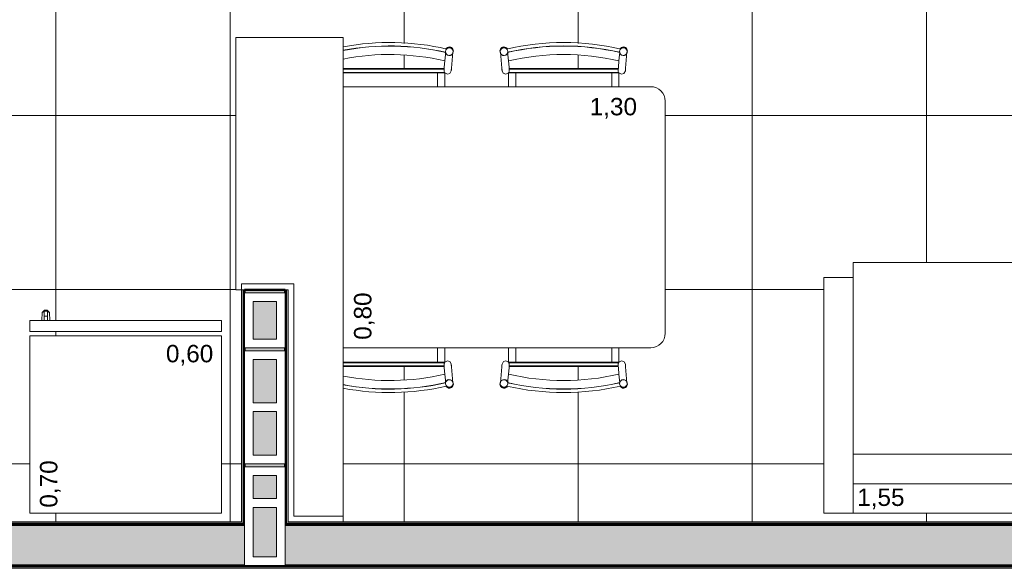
# Model space of a CAD drawing. Header units: metres. Extents: x -14 to 13.9, y -18.2 to 7.6.
# Tile 180 of 195: x -4 to -0.6, y -18.2 to -16.3. Entities that reach past the tile are written whole.
import ezdxf

# ---------------------------------------------------------------- set-up
doc = ezdxf.new("R2010")
doc.units = ezdxf.units.M
for name, color, linetype, lineweight in [('A-FLOR-PATT', 7, 'Continuous', 5), ('A-WALL', 7, 'Continuous', 5), ('A-WALL-PATT', 7, 'Continuous', 50), ('G-ANNO-TEXT', 7, 'Continuous', 9), ('G-IMPT', 7, 'Continuous', 5), ('I-FURN', 7, 'Continuous', 5), ('I-WALL', 7, 'Continuous', 5), ('Q-CASE', 7, 'Continuous', 5), ('Q-SPCQ', 7, 'Continuous', 5)]:
    doc.layers.add(name, color=color, linetype=linetype, lineweight=lineweight)
doc.styles.add('Arial', font='arial.ttf', dxfattribs={"height": 0.06})

# ---------------------------------------------------------------- blocks, each defined once
blk = doc.blocks.new('TAMPO DO ABRIGO GLP EM GRANITO CINZA ANDORINHA - TAMPO DO ABRIGO GLP EM GRANITO CINZA ANDORINHA-1861549-TERREO HUMANIZADO')
at = {"layer": 'Q-CASE', "color": 253, "true_color": 0xaaaaaa}
for p, q in [((-2.8637, -16.405), (-3.2337, -16.405)), ((-3.2337, -16.405), (-3.2337, -17.275)), ((-2.8637, -18.055), (-2.8637, -16.405)), ((-3.0337, -17.255), (-3.2137, -17.255)), ((-3.2137, -17.255), (-3.2137, -17.275)), ((-3.0337, -18.055), (-3.0337, -17.255)), ((-3.2337, -17.275), (-3.2137, -17.275)), ((-2.8637, -18.055), (-3.0337, -18.055)), ((-2.8637, -18.075), (-2.8637, -18.055))]:
    blk.add_line(p, q, dxfattribs=at)
blk = doc.blocks.new('_Produtos_Arq_Bib_Refridgerator_398 - 11ZREF08_dwg-2258430-TERREO HUMANIZADO')
at = {"layer": 'G-IMPT', "color": 253, "lineweight": 9, "true_color": 0xaaaaaa}
for p, q in [((0, 0.6604), (0.6116, 0.6604)), ((0, 0.6604), (0, 0)), ((0.6116, 0.6604), (0.6116, 0)), ((0.6262, 0), (0.6262, 0.6603)), ((0.6645, 0.6603), (0.6262, 0.6603)), ((0.6645, 0.6603), (0.6645, 0)), ((0.6645, 0.619), (0.6912, 0.6176)), ((0.6645, 0.619), (0.6912, 0.6176)), ((0.6645, 0.6109), (0.6963, 0.6104)), ((0.6993, 0.6095), (0.6912, 0.6176)), ((0.6963, 0.6104), (0.6912, 0.6176)), ((0.6932, 0.6156), (0.6993, 0.6095)), ((0.6963, 0.6), (0.6645, 0.5995)), ((0.6912, 0.5927), (0.6645, 0.5913)), ((0.6912, 0.5927), (0.6645, 0.5913)), ((0.6787, 0.6104), (0.6785, 0.6095)), ((0.6785, 0.6009), (0.6787, 0.6)), ((0.6787, 0.6104), (0.6787, 0.6)), ((0.6993, 0.6009), (0.6912, 0.5927)), ((0.6963, 0.6), (0.6912, 0.5927)), ((0.6993, 0.6009), (0.6932, 0.5948)), ((0.6963, 0.6), (0.6963, 0.6104)), ((0.6993, 0.6095), (0.6963, 0.6104)), ((0.6993, 0.6009), (0.6963, 0.6)), ((0.6993, 0.6009), (0.6993, 0.6095)), ((0.6116, 0), (0, 0)), ((0.6262, 0), (0.6645, 0))]:
    blk.add_line(p, q, dxfattribs=at)
blk = doc.blocks.new('_Produtos_Arq_Bib_Refridgerator_398 - _Produtos_Arq_Bib_Refridgerator_398-2258438-TERREO HUMANIZADO')
blk.add_blockref('_Produtos_Arq_Bib_Refridgerator_398 - 11ZREF08_dwg-2258430-TERREO HUMANIZADO', (0, 0))
blk = doc.blocks.new('Mesa Cozinha - 02 lugares-2261299-TERREO HUMANIZADO')
at = {"layer": 'I-FURN', "color": 253, "true_color": 0xaaaaaa}
for p, q in [((-0.0803, 0.5105), (-0.0825, 0.486)), ((-0.0781, 0.5419), (-0.0781, 0.5414)), ((-0.0776, 0.5413), (-0.0777, 0.5408)), ((-0.0576, 0.4838), (-0.0527, 0.5392)), ((-0.0522, 0.5391), (-0.0522, 0.5396)), ((0.1104, 0.5396), (0.1104, 0.5391)), ((0.1109, 0.5392), (0.1158, 0.4838)), ((0.1359, 0.5408), (0.1359, 0.5413)), ((0.1364, 0.5414), (0.1363, 0.5419)), ((0.1407, 0.486), (0.1385, 0.5105)), ((0.5197, 0.5105), (0.5175, 0.486)), ((0.5219, 0.5419), (0.5219, 0.5414)), ((0.5224, 0.5413), (0.5223, 0.5408)), ((0.5424, 0.4838), (0.5473, 0.5392)), ((0.5478, 0.5391), (0.5478, 0.5396)), ((-0.4309, 0.4825), (-0.0826, 0.4825)), ((-0.0827, 0.4807), (-0.4309, 0.4807)), ((-0.0833, 0.4768), (-0.0829, 0.4813)), ((-0.0828, 0.4826), (-0.0825, 0.486)), ((0.1407, 0.486), (0.141, 0.4825)), ((0.1408, 0.4825), (0.5174, 0.4825)), ((0.5173, 0.4807), (0.1409, 0.4807)), ((0.5167, 0.4768), (0.5171, 0.4813)), ((0.5172, 0.4826), (0.5175, 0.486)), ((-0.4309, 0.4693), (-0.0815, 0.4693)), ((-0.4309, 0.4675), (-0.0803, 0.4675)), ((-0.1055, 0.42), (-0.1055, 0.4675)), ((-0.0809, 0.42), (-0.0809, 0.4675)), ((-0.0719, 0.4631), (-0.0804, 0.4675)), ((0.1386, 0.4675), (0.1301, 0.4631)), ((0.1385, 0.4675), (0.5197, 0.4675)), ((0.1391, 0.4675), (0.1391, 0.42)), ((0.1397, 0.4693), (0.5185, 0.4693)), ((0.1637, 0.42), (0.1637, 0.4675)), ((0.4945, 0.42), (0.4945, 0.4675)), ((0.5191, 0.42), (0.5191, 0.4675)), ((0.5281, 0.4631), (0.5196, 0.4675)), ((0.6291, 0.42), (-0.4309, 0.42)), ((0.6791, -0.43), (0.6791, 0.37)), ((-0.4309, -0.48), (0.6291, -0.48)), ((-0.1055, -0.5295), (-0.1055, -0.48)), ((-0.0809, -0.5295), (-0.0809, -0.48)), ((0.1391, -0.48), (0.1391, -0.5295)), ((0.1637, -0.5295), (0.1637, -0.48)), ((0.4945, -0.5295), (0.4945, -0.48)), ((0.5191, -0.5295), (0.5191, -0.48)), ((-0.0803, -0.5295), (-0.4309, -0.5295)), ((-0.0815, -0.5313), (-0.4309, -0.5313)), ((-0.4309, -0.5427), (-0.0827, -0.5427)), ((-0.0804, -0.5295), (-0.0719, -0.5251)), ((0.1301, -0.5251), (0.1386, -0.5295)), ((0.5197, -0.5295), (0.1385, -0.5295)), ((0.5185, -0.5313), (0.1397, -0.5313)), ((0.1409, -0.5427), (0.5173, -0.5427)), ((0.1415, -0.5388), (0.1411, -0.5433)), ((0.5196, -0.5295), (0.5281, -0.5251)), ((-0.0826, -0.5445), (-0.4309, -0.5445)), ((-0.0825, -0.548), (-0.0828, -0.5445)), ((-0.0825, -0.548), (-0.0803, -0.5725)), ((-0.0527, -0.6012), (-0.0576, -0.5458)), ((0.1158, -0.5458), (0.1109, -0.6012)), ((0.1385, -0.5725), (0.1407, -0.548)), ((0.141, -0.5446), (0.1407, -0.548)), ((0.5174, -0.5445), (0.1408, -0.5445)), ((0.5175, -0.548), (0.5172, -0.5445)), ((0.5175, -0.548), (0.5197, -0.5725)), ((0.5473, -0.6012), (0.5424, -0.5458)), ((-0.0781, -0.6034), (-0.0781, -0.6039)), ((-0.0777, -0.6028), (-0.0776, -0.6033)), ((-0.0524, -0.6055), (-0.0524, -0.6048)), ((-0.0522, -0.6016), (-0.0522, -0.6011)), ((0.1104, -0.6011), (0.1104, -0.6016)), ((0.1359, -0.6033), (0.1359, -0.6028)), ((0.1363, -0.6039), (0.1364, -0.6034)), ((0.5219, -0.6034), (0.5219, -0.6039)), ((0.5223, -0.6028), (0.5224, -0.6033)), ((0.5476, -0.6055), (0.5476, -0.6048)), ((0.5478, -0.6016), (0.5478, -0.6011))]:
    blk.add_line(p, q, dxfattribs=at)
at = {"layer": 'I-FURN', "color": 253, "true_color": 0xaaaaaa, "flags": 128}
for points in [[(-0.0638, 0.5557), (-0.0669, 0.5556), (-0.0698, 0.5548), (-0.0724, 0.5533), (-0.0746, 0.5511), (-0.0755, 0.5498)], [(-0.0524, 0.5428), (-0.0524, 0.5435), (-0.0529, 0.5465), (-0.0541, 0.5494), (-0.0559, 0.5518), (-0.0582, 0.5538), (-0.0609, 0.5551), (-0.0638, 0.5557)], [(0.1221, 0.5557), (0.1191, 0.5551), (0.1164, 0.5538), (0.1141, 0.5518), (0.1123, 0.5494), (0.1111, 0.5465), (0.1107, 0.5435)], [(0.1337, 0.5498), (0.1328, 0.5511), (0.1306, 0.5533), (0.128, 0.5548), (0.1251, 0.5556), (0.1221, 0.5557)], [(0.5362, 0.5557), (0.5331, 0.5556), (0.5302, 0.5548), (0.5276, 0.5533), (0.5254, 0.5511), (0.5245, 0.5498)], [(0.5476, 0.5428), (0.5476, 0.5435), (0.5471, 0.5465), (0.5459, 0.5494), (0.5441, 0.5518), (0.5418, 0.5538), (0.5391, 0.5551), (0.5362, 0.5557)], [(-0.0779, 0.5376), (-0.0786, 0.5293), (-0.0795, 0.5191), (-0.0804, 0.5089)], [(0.1361, 0.5376), (0.1368, 0.5293), (0.1377, 0.5191), (0.1386, 0.5089)], [(0.5221, 0.5376), (0.5214, 0.5293), (0.5205, 0.5191), (0.5196, 0.5089)], [(-0.0825, 0.486), (-0.0832, 0.4777), (-0.0833, 0.4768)], [(-0.0576, 0.4838), (-0.0582, 0.4763), (-0.0584, 0.4744)], [(-0.0584, 0.4744), (-0.058, 0.4786), (-0.0576, 0.4838)], [(0.1158, 0.4838), (0.1165, 0.4755), (0.1166, 0.4744)], [(0.1166, 0.4744), (0.1162, 0.4786), (0.1158, 0.4838)], [(0.1415, 0.4768), (0.141, 0.4826), (0.1407, 0.486)], [(0.1412, 0.4799), (0.1413, 0.4784), (0.1415, 0.4768)], [(0.5175, 0.486), (0.5168, 0.4777), (0.5167, 0.4768)], [(0.5424, 0.4838), (0.5418, 0.4763), (0.5416, 0.4744)], [(0.5416, 0.4744), (0.542, 0.4786), (0.5424, 0.4838)], [(-0.0584, 0.4744), (-0.0631, 0.4657), (-0.0719, 0.4631)], [(0.1301, 0.4631), (0.1207, 0.4662), (0.1166, 0.4744)], [(0.5416, 0.4744), (0.5369, 0.4657), (0.5281, 0.4631)], [(-0.083, -0.5419), (-0.0831, -0.5404), (-0.0833, -0.5388)], [(-0.0833, -0.5388), (-0.0828, -0.5446), (-0.0825, -0.548)], [(-0.0719, -0.5251), (-0.0625, -0.5282), (-0.0584, -0.5364)], [(-0.0576, -0.5458), (-0.0583, -0.5375), (-0.0584, -0.5364)], [(-0.0584, -0.5364), (-0.058, -0.5406), (-0.0576, -0.5458)], [(0.1158, -0.5458), (0.1164, -0.5383), (0.1166, -0.5364)], [(0.1166, -0.5364), (0.1162, -0.5406), (0.1158, -0.5458)], [(0.1166, -0.5364), (0.1213, -0.5277), (0.1301, -0.5251)], [(0.1407, -0.548), (0.1414, -0.5397), (0.1415, -0.5388)], [(0.517, -0.5419), (0.5169, -0.5404), (0.5167, -0.5388)], [(0.5167, -0.5388), (0.5172, -0.5446), (0.5175, -0.548)], [(0.5281, -0.5251), (0.5375, -0.5282), (0.5416, -0.5364)], [(0.5424, -0.5458), (0.5417, -0.5375), (0.5416, -0.5364)], [(0.5416, -0.5364), (0.542, -0.5406), (0.5424, -0.5458)], [(-0.0804, -0.5709), (-0.0795, -0.5811), (-0.0786, -0.5913), (-0.0779, -0.5996)], [(0.1386, -0.5709), (0.1377, -0.5811), (0.1368, -0.5913), (0.1361, -0.5996)], [(0.5196, -0.5709), (0.5205, -0.5811), (0.5214, -0.5913), (0.5221, -0.5996)], [(-0.0638, -0.6177), (-0.0609, -0.6171), (-0.0582, -0.6158), (-0.0559, -0.6138), (-0.0541, -0.6114), (-0.0529, -0.6085), (-0.0525, -0.6056)], [(0.1107, -0.6056), (0.1111, -0.6085), (0.1123, -0.6114), (0.1141, -0.6138), (0.1164, -0.6158), (0.1191, -0.6171), (0.1221, -0.6177)], [(0.5362, -0.6177), (0.5391, -0.6171), (0.5418, -0.6158), (0.5441, -0.6138), (0.5459, -0.6114), (0.5471, -0.6085), (0.5475, -0.6056)], [(-0.0755, -0.6118), (-0.0746, -0.6131), (-0.0724, -0.6153), (-0.0698, -0.6168), (-0.0669, -0.6176), (-0.0638, -0.6177)], [(0.1221, -0.6177), (0.1251, -0.6176), (0.128, -0.6168), (0.1306, -0.6153), (0.1328, -0.6131), (0.1337, -0.6118)], [(0.5245, -0.6118), (0.5254, -0.6131), (0.5276, -0.6153), (0.5302, -0.6168), (0.5331, -0.6176), (0.5362, -0.6177)]]:
    blk.add_lwpolyline(points, dxfattribs=at)
at = {"layer": 'I-FURN', "color": 253, "true_color": 0xaaaaaa}
for centre, radius, start, end in [((-0.2709, -0.3008), 0.8731, 76.9905, 100.5762), ((-0.2709, -0.3008), 0.8613, 77.0398, 100.7226), ((-0.2709, -0.3008), 0.8607, 77.0198, 100.7302), ((-0.0647, 0.543), 0.014, 86.1114, 149.814), ((-0.0652, 0.5431), 0.014, 331.3147, 83.9261), ((0.1234, 0.5431), 0.014, 96.0739, 207.2303), ((0.1229, 0.543), 0.014, 30.2044, 93.8886), ((0.3291, -0.3008), 0.8731, 76.9905, 103.0095), ((0.3291, -0.3008), 0.8607, 77.0198, 102.9802), ((0.3291, -0.3008), 0.8613, 77.0398, 102.9568), ((0.5353, 0.543), 0.014, 86.1114, 149.814), ((0.5348, 0.5431), 0.014, 331.3147, 83.9261), ((-0.2709, -0.3008), 0.8317, 76.7574, 101.1062), ((0.3291, -0.3008), 0.8317, 76.7574, 103.2426), ((0.6291, 0.37), 0.05, 0, 90), ((0.6291, -0.43), 0.05, 270, 360), ((-0.2709, 0.2388), 0.8317, 258.8938, 283.2426), ((0.3291, 0.2388), 0.8317, 256.7574, 283.2426), ((-0.2709, 0.2388), 0.8613, 259.2774, 282.9602), ((-0.2709, 0.2388), 0.8607, 259.3091, 282.9802), ((-0.0652, -0.6051), 0.014, 276.0739, 28.6853), ((0.1234, -0.6051), 0.014, 152.7697, 263.9261), ((0.3291, 0.2388), 0.8607, 257.0198, 282.9802), ((0.3291, 0.2388), 0.8613, 257.0432, 282.9602), ((0.5348, -0.6051), 0.014, 276.0739, 28.6853), ((-0.2709, 0.2388), 0.8731, 259.4238, 283.0095), ((-0.0647, -0.605), 0.014, 210.186, 273.8886), ((0.1229, -0.605), 0.014, 266.1114, 329.7956), ((0.3291, 0.2388), 0.8731, 256.9905, 283.0095), ((0.5353, -0.605), 0.014, 210.186, 273.8886)]:
    blk.add_arc(centre, radius, start, end, dxfattribs=at)
for centre, major_axis, start_param, end_param in [((-0.0651, 0.5408), (-0.013, 0.0011), 4.712389, 7.853982), ((-0.0651, 0.5408), (-0.013, 0.0011), 1.570796, 4.712389), ((0.1234, 0.5408), (0.013, 0.0011), 1.570796, 4.712389), ((0.1234, 0.5408), (0.013, 0.0011), 4.712389, 7.853982), ((0.5349, 0.5408), (-0.013, 0.0011), 4.712389, 7.853982), ((0.5349, 0.5408), (-0.013, 0.0011), 1.570796, 4.712389), ((-0.0652, 0.5402), (-0.013, 0.0011), 0, 1.570796), ((-0.0652, 0.5402), (-0.013, 0.0011), 1.570796, 3.141593), ((0.1234, 0.5402), (0.013, 0.0011), 3.141593, 4.712389), ((0.1234, 0.5402), (0.013, 0.0011), 4.712389, 6.283185), ((0.5348, 0.5402), (-0.013, 0.0011), 0, 1.570796), ((0.5348, 0.5402), (-0.013, 0.0011), 1.570796, 3.141593), ((-0.0651, -0.6028), (0.013, 0.0011), 1.570796, 4.712389), ((-0.0652, -0.6022), (0.013, 0.0011), 1.570796, 3.141593), ((-0.0652, -0.6022), (0.013, 0.0011), 0, 1.570796), ((-0.0651, -0.6028), (0.013, 0.0011), 4.712389, 7.853982), ((0.1234, -0.6028), (-0.013, 0.0011), 4.712389, 7.853982), ((0.1234, -0.6022), (-0.013, 0.0011), 4.712389, 6.283185), ((0.1234, -0.6028), (-0.013, 0.0011), 1.570796, 4.712389), ((0.1234, -0.6022), (-0.013, 0.0011), 3.141593, 4.712389), ((0.5349, -0.6028), (0.013, 0.0011), 1.570796, 4.712389), ((0.5348, -0.6022), (0.013, 0.0011), 1.570796, 3.141593), ((0.5348, -0.6022), (0.013, 0.0011), 0, 1.570796), ((0.5349, -0.6028), (0.013, 0.0011), 4.712389, 7.853982)]:
    blk.add_ellipse(centre, major_axis=major_axis, ratio=0.984808, start_param=start_param, end_param=end_param, dxfattribs=at)
for points in [[(-0.0815, 0.4693), (-0.082, 0.4701), (-0.0829, 0.4719), (-0.0834, 0.4749), (-0.0833, 0.4769), (-0.0831, 0.4779)], [(0.1413, 0.4779), (0.1415, 0.4769), (0.1416, 0.4749), (0.1411, 0.4719), (0.1403, 0.4701), (0.1397, 0.4693)], [(0.5185, 0.4693), (0.518, 0.4701), (0.5171, 0.4719), (0.5166, 0.4749), (0.5167, 0.4769), (0.5169, 0.4779)], [(-0.0803, 0.4675), (-0.0805, 0.4678), (-0.081, 0.4684), (-0.0813, 0.469), (-0.0815, 0.4693)], [(0.1397, 0.4693), (0.1396, 0.469), (0.1392, 0.4684), (0.1387, 0.4678), (0.1385, 0.4675)], [(0.5197, 0.4675), (0.5195, 0.4678), (0.519, 0.4684), (0.5187, 0.469), (0.5185, 0.4693)], [(-0.0831, -0.5399), (-0.0833, -0.5389), (-0.0834, -0.5369), (-0.0829, -0.5339), (-0.082, -0.5321), (-0.0815, -0.5313)], [(-0.0815, -0.5313), (-0.0813, -0.531), (-0.081, -0.5304), (-0.0805, -0.5298), (-0.0803, -0.5295)], [(0.1385, -0.5295), (0.1387, -0.5298), (0.1392, -0.5304), (0.1396, -0.531), (0.1397, -0.5313)], [(0.1397, -0.5313), (0.1403, -0.5321), (0.1411, -0.5339), (0.1416, -0.5369), (0.1415, -0.5389), (0.1413, -0.5399)], [(0.5169, -0.5399), (0.5167, -0.5389), (0.5166, -0.5369), (0.5171, -0.5339), (0.518, -0.5321), (0.5185, -0.5313)], [(0.5185, -0.5313), (0.5187, -0.531), (0.519, -0.5304), (0.5195, -0.5298), (0.5197, -0.5295)]]:
    blk.add_open_spline(points, degree=3, dxfattribs=at)
blk = doc.blocks.new('Sofá 02 lugares - 12ZCOU02_dwg-2260070-TERREO HUMANIZADO')
at = {"layer": 'G-IMPT', "color": 253, "lineweight": 9, "true_color": 0xaaaaaa}
for p, q in [((0, 0.6604), (0, 0.762)), ((0, 0.762), (0.8128, 0.762)), ((0, 0.762), (0, 0.6604)), ((0, 0.762), (0.8128, 0.762)), ((0.8128, 0.6604), (0.8128, 0.762)), ((0.8128, 0.762), (0.8128, 0.6604)), ((0, 0), (0, 0.6604)), ((0, 0.6604), (0.1016, 0.6604)), ((0, 0.6604), (0, -0.6604)), ((0.1016, 0.6604), (0, 0.6604)), ((0.1016, 0), (0.1016, 0.6604)), ((0.1016, 0), (0.1016, 0.6604)), ((0.1016, 0.6604), (0.1577, 0.6604)), ((0.1016, 0.6604), (0.1577, 0.6604)), ((0.1577, 0.6604), (0.8128, 0.6604)), ((0.8128, 0.6604), (0.1577, 0.6604)), ((0.2032, 0), (0.2032, 0.6604)), ((0.2032, 0), (0.2032, 0.6604)), ((0.8128, 0.6604), (0.8636, 0.6604)), ((0.8128, 0.6604), (0.8636, 0.6604)), ((0.8636, 0), (0.8636, 0.6604)), ((0.8636, 0), (0.8636, 0.6604)), ((0, -0.6604), (0, 0)), ((0, 0), (0.1016, 0)), ((0.1016, -0.6604), (0.1016, 0)), ((0.1016, -0.6604), (0.1016, 0)), ((0.1016, 0), (0.2032, 0)), ((0.2032, -0.6604), (0.2032, 0)), ((0.8636, 0), (0.8636, -0.6604)), ((0.2032, 0), (0.2032, -0.6604)), ((0.2032, 0), (0.8636, 0)), ((0.8636, 0), (0.8636, -0.6604)), ((0, -0.6604), (0, -0.762)), ((0, -0.6604), (0.1016, -0.6604)), ((0, -0.6604), (0, -0.762)), ((0, -0.6604), (0.1016, -0.6604)), ((0.1016, -0.6604), (0.1577, -0.6604)), ((0.1016, -0.6604), (0.1577, -0.6604)), ((0.8128, -0.6604), (0.1577, -0.6604)), ((0.8128, -0.6604), (0.1577, -0.6604)), ((0.8128, -0.6604), (0.8128, -0.762)), ((0.8128, -0.6604), (0.8636, -0.6604)), ((0.8128, -0.6604), (0.8128, -0.762)), ((0.8128, -0.6604), (0.8636, -0.6604)), ((0.8128, -0.762), (0, -0.762)), ((0, -0.762), (0.8128, -0.762))]:
    blk.add_line(p, q, dxfattribs=at)
blk = doc.blocks.new('Sofá 02 lugares - Sofá 02 lugares-2260113-TERREO HUMANIZADO')
blk.add_blockref('Sofá 02 lugares - 12ZCOU02_dwg-2260070-TERREO HUMANIZADO', (0, 0))
blk = doc.blocks.new('Bloco B39 - Tipo 1-2819859-TERREO HUMANIZADO')
at = {"layer": 'Q-SPCQ', "color": 253, "true_color": 0xaaaaaa}
for p, q in [((0.39, 0.14), (0, 0.14)), ((0, 0.14), (0, 0)), ((0.39, 0), (0.39, 0.14)), ((0.03, 0.03), (0.03, 0.11)), ((0.03, 0.11), (0.18, 0.11)), ((0.18, 0.11), (0.18, 0.03)), ((0.21, 0.11), (0.36, 0.11)), ((0.21, 0.03), (0.21, 0.11)), ((0.36, 0.11), (0.36, 0.03)), ((0, 0), (0.39, 0)), ((0.18, 0.03), (0.03, 0.03)), ((0.36, 0.03), (0.21, 0.03))]:
    blk.add_line(p, q, dxfattribs=at)
blk = doc.blocks.new('Bloco B19 - Tipo 1-2822786-TERREO HUMANIZADO')
at = {"layer": 'Q-SPCQ', "color": 253, "true_color": 0xaaaaaa}
for p, q in [((0.19, 0.14), (0, 0.14)), ((0, 0.14), (0, 0)), ((0.19, 0), (0.19, 0.14)), ((0.03, 0.11), (0.16, 0.11)), ((0.03, 0.03), (0.03, 0.11)), ((0.16, 0.11), (0.16, 0.03)), ((0.16, 0.03), (0.03, 0.03)), ((0, 0), (0.19, 0))]:
    blk.add_line(p, q, dxfattribs=at)
blk = doc.blocks.new('Bloco B34 - Tipo 1-2821794-TERREO HUMANIZADO')
at = {"layer": 'Q-SPCQ', "color": 253, "true_color": 0xaaaaaa}
for p, q in [((0.34, 0.14), (0, 0.14)), ((0, 0.14), (0, 0)), ((0.34, 0), (0.34, 0.14)), ((0.03, 0.03), (0.03, 0.11)), ((0.03, 0.11), (0.11, 0.11)), ((0.11, 0.11), (0.11, 0.03)), ((0.14, 0.11), (0.31, 0.11)), ((0.14, 0.03), (0.14, 0.11)), ((0.31, 0.11), (0.31, 0.03)), ((0, 0), (0.34, 0)), ((0.11, 0.03), (0.03, 0.03)), ((0.31, 0.03), (0.14, 0.03))]:
    blk.add_line(p, q, dxfattribs=at)

msp = doc.modelspace()

# ---------------------------------------------------------------- hatches: boundary and pattern name
at = {"layer": 'A-FLOR-PATT', "true_color": 0x808080}
h = msp.add_hatch(dxfattribs=at)
h.set_pattern_fill('FP_4', color=8, style=0, pattern_type=2)
h.set_pattern_definition([(0, (-2.654, -16.075), (0, 0.6), []), (90, (-2.654, -16.075), (-0.6, 4e-17), [])])
h.paths.add_polyline_path([(0.3464, -18.075), (0.3464, -15.475), (-1.0286, -15.475), (-1.0286, -15.485), (-1.2286, -15.485), (-1.2286, -15.6374), (-2.0286, -15.6374), (-2.0286, -15.485), (-2.2286, -15.485), (-2.2286, -15.475), (-3.3837, -15.475), (-3.3834, -15.235), (-3.374, -14.395), (-3.3837, -14.395), (-3.3837, -14.275), (-4.9836, -14.275), (-4.9836, -14.395), (-5.1136, -14.395), (-5.1136, -14.375), (-5.1436, -14.375), (-5.1436, -11.395), (-5.6437, -11.395), (-5.6437, -12.295), (-7.5437, -12.295), (-7.5437, -12.895), (-5.6437, -12.895), (-5.6437, -13.795), (-7.5437, -13.795), (-7.5437, -13.905), (-7.0917, -13.905), (-7.0917, -13.9175), (-7.0737, -13.9175), (-7.0737, -14.55), (-7.0323, -14.55), (-7.0308, -14.548), (-7.0287, -14.5464), (-7.0263, -14.5454), (-7.0237, -14.545), (-7.0211, -14.5454), (-7.0187, -14.5464), (-7.0166, -14.548), (-7.015, -14.55), (-7.014, -14.5525), (-7.0137, -14.555), (-7.014, -14.5576), (-7.015, -14.56), (-7.0166, -14.5621), (-7.0187, -14.5637), (-7.0211, -14.5647), (-7.0237, -14.565), (-7.0263, -14.5647), (-7.0287, -14.5637), (-7.0308, -14.5621), (-7.0323, -14.56), (-7.0737, -14.56), (-7.0737, -14.66), (-7.0323, -14.66), (-7.0308, -14.658), (-7.0287, -14.6564), (-7.0263, -14.6554), (-7.0237, -14.655), (-7.0211, -14.6554), (-7.0187, -14.6564), (-7.0166, -14.658), (-7.015, -14.66), (-7.014, -14.6625), (-7.0137, -14.665), (-7.014, -14.6676), (-7.015, -14.67), (-7.0166, -14.6721), (-7.0187, -14.6737), (-7.0211, -14.6747), (-7.0237, -14.675), (-7.0263, -14.6747), (-7.0287, -14.6737), (-7.0308, -14.6721), (-7.0323, -14.67), (-7.0737, -14.67), (-7.0737, -15.3025), (-7.0917, -15.3025), (-7.0917, -15.315), (-5.1436, -15.315), (-5.1436, -15.255), (-5.1043, -15.255), (-5.1043, -15.235), (-4.9836, -15.235), (-4.9836, -15.475), (-6.0136, -15.475), (-6.0136, -18.075), (-5.2136, -18.075), (-5.2136, -17.575), (-4.0136, -17.575), (-4.0136, -18.075), (-3.2137, -18.075), (-3.2137, -17.275), (-3.2337, -17.275), (-3.2337, -16.405), (-2.8637, -16.405), (-2.8637, -16.4389), (-2.8009, -16.4284), (-2.7, -16.4229), (-2.597, -16.4295), (-2.5094, -16.4448), (-2.5078, -16.4427), (-2.5048, -16.4402), (-2.5016, -16.4387), (-2.5001, -16.4382), (-2.4956, -16.4382), (-2.491, -16.4399), (-2.4885, -16.4418), (-2.4865, -16.444), (-2.4849, -16.4473), (-2.4841, -16.4508), (-2.4843, -16.4544), (-2.4865, -16.467), (-2.4918, -16.5224), (-2.4926, -16.5247), (-2.4987, -16.531), (-2.5046, -16.5311), (-2.5137, -16.5275), (-2.5137, -16.575), (-2.2937, -16.575), (-2.2937, -16.5275), (-2.2951, -16.5279), (-2.3035, -16.531), (-2.3099, -16.5299), (-2.3148, -16.525), (-2.3167, -16.5144), (-2.3221, -16.4576), (-2.3228, -16.4558), (-2.3233, -16.4532), (-2.3229, -16.4485), (-2.3212, -16.4447), (-2.3186, -16.4415), (-2.3164, -16.4399), (-2.3137, -16.4387), (-2.3106, -16.438), (-2.3053, -16.4389), (-2.3019, -16.4406), (-2.2994, -16.4428), (-2.2968, -16.4448), (-2.2009, -16.4284), (-2.0994, -16.4229), (-1.997, -16.4295), (-1.9094, -16.4448), (-1.9078, -16.4427), (-1.9048, -16.4402), (-1.9016, -16.4387), (-1.9001, -16.4382), (-1.8956, -16.4382), (-1.891, -16.4399), (-1.8885, -16.4418), (-1.8865, -16.444), (-1.8849, -16.4473), (-1.8841, -16.4508), (-1.8843, -16.4544), (-1.8865, -16.467), (-1.8918, -16.5224), (-1.8926, -16.5247), (-1.8987, -16.531), (-1.9046, -16.5311), (-1.9137, -16.5275), (-1.9137, -16.575), (-1.8037, -16.575), (-1.7907, -16.5767), (-1.7787, -16.5817), (-1.7683, -16.5897), (-1.7604, -16.6), (-1.7554, -16.6121), (-1.7537, -16.625), (-1.7541, -17.4282), (-1.7554, -17.438), (-1.7604, -17.45), (-1.7683, -17.4604), (-1.7787, -17.4683), (-1.7907, -17.4733), (-1.8037, -17.475), (-1.9137, -17.475), (-1.9137, -17.5245), (-1.9127, -17.5244), (-1.9039, -17.521), (-1.8986, -17.5211), (-1.8926, -17.5274), (-1.891, -17.5336), (-1.8848, -17.5953), (-1.8841, -17.6006), (-1.8845, -17.6036), (-1.8857, -17.6067), (-1.8888, -17.6106), (-1.891, -17.6121), (-1.8937, -17.6134), (-1.8966, -17.6141), (-1.9016, -17.6134), (-1.9051, -17.6117), (-1.9079, -17.6092), (-1.9096, -17.6071), (-2.0065, -17.6237), (-2.1073, -17.6292), (-2.2104, -17.6226), (-2.2979, -17.6073), (-2.2994, -17.6093), (-2.3026, -17.6119), (-2.3058, -17.6134), (-2.3083, -17.6139), (-2.3127, -17.6136), (-2.3153, -17.6127), (-2.3189, -17.6102), (-2.3212, -17.6074), (-2.3226, -17.6045), (-2.3233, -17.6006), (-2.3231, -17.5977), (-2.3209, -17.585), (-2.3157, -17.5308), (-2.3143, -17.5263), (-2.3094, -17.5217), (-2.3027, -17.521), (-2.2937, -17.5245), (-2.2937, -17.475), (-2.5137, -17.475), (-2.5137, -17.5245), (-2.5127, -17.5244), (-2.5039, -17.521), (-2.4986, -17.5211), (-2.4926, -17.5274), (-2.491, -17.5336), (-2.4848, -17.5953), (-2.4841, -17.6006), (-2.4845, -17.6036), (-2.4857, -17.6067), (-2.4888, -17.6106), (-2.491, -17.6121), (-2.4937, -17.6134), (-2.4966, -17.6141), (-2.5016, -17.6134), (-2.5051, -17.6117), (-2.5079, -17.6092), (-2.5103, -17.6072), (-2.6065, -17.6237), (-2.7073, -17.6292), (-2.8104, -17.6226), (-2.8637, -17.6134), (-2.8637, -18.075), (0.3396, -18.075)])
h.paths.add_polyline_path([(-3.2834, -18.0451), (-3.9439, -18.045), (-3.9437, -17.4335), (-3.2834, -17.4335), (-3.2834, -18.045)])
h.paths.add_polyline_path([(-1.2076, -18.045), (-1.2076, -17.2322), (-1.106, -17.2322), (-1.106, -17.1814), (0.2148, -17.1814), (0.2148, -17.2322), (0.3164, -17.2322), (0.3164, -18.045), (-1.106, -18.045)])
h.paths.add_polyline_path([(-5.6323, -18.045), (-5.9936, -18.045), (-5.9936, -17.4125), (-5.9513, -17.4125), (-5.9513, -17.393), (-5.271, -17.393), (-5.271, -17.4125), (-5.2336, -17.4125), (-5.2336, -18.045), (-5.622, -18.045)])
h.paths.add_polyline_path([(-4.6136, -17.7955), (-4.6084, -17.7948), (-4.6036, -17.7928), (-4.5994, -17.7897), (-4.5963, -17.7855), (-4.5943, -17.7807), (-4.5936, -17.7755), (-4.5943, -17.7703), (-4.5963, -17.7655), (-4.5994, -17.7614), (-4.6036, -17.7582), (-4.6084, -17.7562), (-4.6136, -17.7555), (-4.6188, -17.7562), (-4.6236, -17.7582), (-4.6277, -17.7614), (-4.6309, -17.7655), (-4.6329, -17.7703), (-4.6336, -17.7755), (-4.6329, -17.7807), (-4.6309, -17.7855), (-4.6277, -17.7897), (-4.6236, -17.7928), (-4.6188, -17.7948)])
h.paths.add_polyline_path([(-2.1037, -17.588), (-2.0065, -17.5822), (-1.9133, -17.5654), (-1.9159, -17.5395), (-2.2919, -17.5398), (-2.2941, -17.5659), (-2.1996, -17.5825), (-2.1897, -17.583)])
h.paths.add_polyline_path([(-2.7037, -17.588), (-2.6065, -17.5822), (-2.5133, -17.5654), (-2.5159, -17.5395), (-2.8637, -17.5395), (-2.8637, -17.5712), (-2.7996, -17.5825), (-2.7317, -17.5864)])
h.paths.add_polyline_path([(-1.9159, -17.5349), (-1.9159, -17.5325), (-1.916, -17.5336)])
h.paths.add_polyline_path([(-2.5159, -17.5349), (-2.5159, -17.5325), (-2.516, -17.5336)])
h.paths.add_polyline_path([(-3.6351, -17.4188), (-3.9437, -17.4188), (-3.9437, -17.3806), (-3.9025, -17.3806), (-3.9005, -17.3533), (-3.8929, -17.3457), (-3.8842, -17.3458), (-3.8761, -17.3538), (-3.8748, -17.3806), (-3.2834, -17.3806), (-3.2834, -17.4188)])
h.paths.add_polyline_path([(-2.5161, -16.5201), (-2.5157, -16.5187), (-2.516, -16.5188)])
h.paths.add_polyline_path([(-1.9161, -16.5201), (-1.9157, -16.5187), (-1.916, -16.5188)])
h.paths.add_polyline_path([(-2.1897, -16.5125), (-1.9154, -16.5123), (-1.9143, -16.4984), (-1.9132, -16.4862), (-2.0091, -16.4695), (-2.1037, -16.4641), (-2.2009, -16.4698), (-2.2941, -16.4862), (-2.2915, -16.5125), (-2.1996, -16.5125)])
h.paths.add_polyline_path([(-2.7996, -16.5125), (-2.5154, -16.5123), (-2.5143, -16.4984), (-2.5132, -16.4862), (-2.6078, -16.4696), (-2.7037, -16.4641), (-2.8009, -16.4698), (-2.8637, -16.4808), (-2.8637, -16.5125), (-2.8009, -16.5125)])
h.paths.add_polyline_path([(-2.4612, -15.315), (-2.2336, -15.315), (-2.2336, -14.863), (-2.2211, -14.863), (-2.2211, -14.845), (-1.5886, -14.845), (-1.5886, -14.8037), (-1.5907, -14.8021), (-1.5922, -14.8), (-1.5932, -14.7976), (-1.5936, -14.795), (-1.5932, -14.7925), (-1.5922, -14.79), (-1.5907, -14.788), (-1.5886, -14.7864), (-1.5862, -14.7854), (-1.5836, -14.785), (-1.581, -14.7854), (-1.5786, -14.7864), (-1.5765, -14.788), (-1.5749, -14.79), (-1.5739, -14.7925), (-1.5736, -14.795), (-1.5739, -14.7976), (-1.5749, -14.8), (-1.5765, -14.8021), (-1.5786, -14.8037), (-1.5786, -14.845), (-1.4786, -14.845), (-1.4786, -14.8037), (-1.4807, -14.8021), (-1.4822, -14.8), (-1.4832, -14.7976), (-1.4836, -14.795), (-1.4832, -14.7925), (-1.4822, -14.79), (-1.4807, -14.788), (-1.4786, -14.7864), (-1.4762, -14.7854), (-1.4736, -14.785), (-1.471, -14.7854), (-1.4671, -14.7875), (-1.4665, -14.788), (-1.4649, -14.79), (-1.4639, -14.7925), (-1.4636, -14.795), (-1.4639, -14.7976), (-1.4649, -14.8), (-1.4671, -14.8026), (-1.4686, -14.8037), (-1.4686, -14.845), (-0.8361, -14.845), (-0.8361, -14.863), (-0.8236, -14.863), (-0.8236, -13.295), (-2.7236, -13.295), (-2.7236, -11.895), (-0.8236, -11.895), (-0.8236, -11.395), (-3.2217, -11.395), (-3.2217, -14.365), (-3.2237, -14.365), (-3.2237, -15.1939), (-2.4494, -15.1939), (-2.4494, -15.1839), (-2.4394, -15.1839), (-2.4394, -15.1639), (-2.4726, -15.158), (-2.5062, -15.158), (-2.5394, -15.1639), (-2.5462, -15.1445), (-2.504, -15.1372), (-2.4611, -15.1386), (-2.4194, -15.1486), (-2.4194, -15.1839), (-2.4094, -15.1839), (-2.4094, -15.1939), (-2.3696, -15.1939), (-2.3696, -15.2339), (-2.4096, -15.2339), (-2.4096, -15.2439), (-2.4196, -15.2439), (-2.4196, -15.2803), (-2.4612, -15.2904), (-2.5064, -15.2914), (-2.5464, -15.2845), (-2.5396, -15.265), (-2.5041, -15.271), (-2.4727, -15.271), (-2.4396, -15.265), (-2.4396, -15.2439), (-2.4496, -15.2439), (-2.4496, -15.2339), (-3.2237, -15.2339), (-3.2237, -15.315), (-2.4727, -15.315)])
h.paths.add_polyline_path([(-5.8632, -15.2918), (-5.906, -15.2904), (-5.9477, -15.2803), (-5.9477, -15.2439), (-5.9577, -15.2439), (-5.9577, -15.2339), (-5.9977, -15.2339), (-5.9977, -15.1939), (-5.9579, -15.1939), (-5.9579, -15.1839), (-5.9479, -15.1839), (-5.9479, -15.1486), (-5.9062, -15.1386), (-5.861, -15.1376), (-5.8211, -15.1445), (-5.8279, -15.1639), (-5.8633, -15.158), (-5.8947, -15.158), (-5.9279, -15.1639), (-5.9279, -15.1839), (-5.9179, -15.1839), (-5.9179, -15.1939), (-5.1133, -15.1939), (-5.1133, -15.2339), (-5.9177, -15.2339), (-5.9177, -15.2439), (-5.9277, -15.2439), (-5.9277, -15.265), (-5.8946, -15.271), (-5.8609, -15.271), (-5.8277, -15.265), (-5.8209, -15.2845), (-5.8609, -15.2914)])
h.paths.add_polyline_path([(-1.242, -13.705), (-1.242, -13.57), (-1.2474, -13.57), (-1.2474, -13.5), (-1.242, -13.5), (-1.242, -13.365), (-0.892, -13.365), (-0.892, -13.705)])
h.paths.add_polyline_path([(-0.892, -11.8253), (-1.242, -11.8253), (-1.242, -11.6903), (-1.2474, -11.6903), (-1.2474, -11.6203), (-1.242, -11.6203), (-1.242, -11.4853), (-0.892, -11.4853), (-0.892, -11.6903)])
at = {"layer": 'A-WALL-PATT'}
for points in [[(-3.2087, -18.08), (-3.2062, -18.08), (-3.2062, -17.275), (-3.2087, -17.275), (-3.2087, -18.075)], [(-3.2049, -18.0825), (-3.2037, -18.0825), (-3.2037, -17.275), (-3.2062, -17.275), (-3.2062, -18.0825)], [(-3.0626, -18.0825), (-3.0612, -18.0825), (-3.0612, -17.275), (-3.0637, -17.275), (-3.0637, -18.0825)], [(-3.0612, -18.08), (-3.0587, -18.08), (-3.0587, -17.275), (-3.0612, -17.275), (-3.0612, -18.075)], [(-3.2737, -18.085), (-3.2062, -18.085), (-3.2062, -18.0825), (-6.0236, -18.0825), (-6.0236, -18.085), (-3.6351, -18.085)], [(-3.2737, -18.0825), (-3.2087, -18.0825), (-3.2087, -18.08), (-6.0211, -18.08), (-6.0211, -18.0825), (-3.6351, -18.0825)], [(0.3464, -18.085), (0.3564, -18.085), (0.3564, -18.0825), (-3.0637, -18.0825), (-3.0637, -18.085), (0.3396, -18.085)], [(0.3396, -18.0825), (0.3539, -18.0825), (0.3539, -18.08), (-3.0612, -18.08), (-3.0612, -18.0825), (0.094, -18.0825)], [(-6.0923, -18.2275), (-3.1337, -18.2275), (-3.1337, -18.225), (-6.0936, -18.225), (-6.0936, -18.2275)], [(-6.0936, -18.23), (-3.1337, -18.23), (-3.1337, -18.2275), (-3.6351, -18.2275), (-6.0936, -18.2275)], [(0.3564, -18.2275), (0.4989, -18.2275), (0.4989, -18.225), (-3.1337, -18.225), (-3.1337, -18.2275), (-2.9124, -18.2275), (0.3396, -18.2275)], [(0.4964, -18.23), (0.5014, -18.23), (0.5014, -18.2275), (-3.1337, -18.2275), (-3.1337, -18.23), (0.3564, -18.23)]]:
    msp.add_hatch(color=256, dxfattribs=at).paths.add_polyline_path(points)
h = msp.add_hatch(color=256, dxfattribs=at)
h.paths.add_polyline_path([(-3.1737, -18.085), (-3.0937, -18.085), (-3.0937, -18.025), (-3.1737, -18.025), (-3.1737, -18.0836)])
h.paths.add_polyline_path([(-3.1737, -17.995), (-3.0937, -17.995), (-3.0937, -17.915), (-3.1737, -17.915), (-3.1737, -17.9692)])
h.paths.add_polyline_path([(-3.1834, -17.885), (-3.0637, -17.885), (-3.0637, -17.875), (-3.2037, -17.875), (-3.2037, -17.885)])
h.paths.add_polyline_path([(-3.1039, -17.845), (-3.0937, -17.845), (-3.0937, -17.695), (-3.1737, -17.695), (-3.1737, -17.845), (-3.1382, -17.845)])
h.paths.add_polyline_path([(-3.0937, -17.665), (-3.0937, -17.515), (-3.1737, -17.515), (-3.1737, -17.665), (-3.1354, -17.665)])
h.paths.add_polyline_path([(-3.0637, -17.485), (-3.0637, -17.475), (-3.2037, -17.475), (-3.2037, -17.485), (-3.0931, -17.485)])
h.paths.add_polyline_path([(-3.1737, -17.445), (-3.0937, -17.445), (-3.0937, -17.315), (-3.1737, -17.315), (-3.1737, -17.3996)])
h.paths.add_polyline_path([(-3.2019, -17.285), (-3.0637, -17.285), (-3.0637, -17.275), (-3.2037, -17.275), (-3.2037, -17.285)])
h = msp.add_hatch(color=256, dxfattribs=at)
h.paths.add_polyline_path([(-3.9964, -18.225), (-3.2037, -18.225), (-3.2037, -18.085), (-6.0936, -18.085), (-6.0936, -18.225), (-4.3577, -18.225)])
h.paths.add_polyline_path([(-3.1737, -18.195), (-3.1337, -18.195), (-3.1337, -18.085), (-3.1737, -18.085), (-3.1737, -18.1478)])
h = msp.add_hatch(color=256, dxfattribs=at)
h.paths.add_polyline_path([(-2.9124, -18.225), (0.4964, -18.225), (0.4964, -18.085), (-3.0637, -18.085), (-3.0637, -18.225)])
h.paths.add_polyline_path([(-3.1187, -18.195), (-3.0937, -18.195), (-3.0937, -18.085), (-3.1337, -18.085), (-3.1337, -18.195)])
at = {"layer": 'I-WALL'}
for points in [[(-3.2137, -18.075), (-3.2087, -18.075), (-3.2087, -17.275), (-3.2137, -17.275), (-3.2137, -18.0698)], [(-3.0537, -18.075), (-3.0537, -17.275), (-3.0587, -17.275), (-3.0587, -18.075)], [(-4.8997, -18.08), (-3.2087, -18.08), (-3.2087, -18.075), (-6.0186, -18.075), (-6.0186, -18.08), (-5.0804, -18.08)], [(0.3396, -18.08), (0.3514, -18.08), (0.3514, -18.075), (-3.0587, -18.075), (-3.0587, -18.08), (0.0869, -18.08)], [(-3.1387, -18.235), (-3.1337, -18.235), (-3.1337, -18.23), (-6.0936, -18.23), (-6.0936, -18.235), (-3.2737, -18.235)], [(0.5064, -18.235), (0.5064, -18.23), (-3.1337, -18.23), (-3.1337, -18.235), (0.4993, -18.235)]]:
    msp.add_hatch(color=256, dxfattribs=at).paths.add_polyline_path(points)
at = {"layer": 'I-WALL', "true_color": 0xc0c0c0}
h = msp.add_hatch(color=9, dxfattribs=at)
h.paths.add_polyline_path([(-3.2062, -18.0825), (-3.2062, -18.08), (-3.2087, -18.08), (-3.2087, -18.0825), (-3.2074, -18.0825)])
h.paths.add_polyline_path([(-3.2062, -18.085), (-3.2037, -18.085), (-3.2037, -18.0825), (-3.2062, -18.0825)])
h.paths.add_polyline_path([(-6.1661, -18.0825), (-6.1661, -18.08), (-6.1686, -18.08), (-6.1686, -18.0825), (-6.1673, -18.0825)])
h.paths.add_polyline_path([(-6.1644, -18.085), (-6.1636, -18.085), (-6.1636, -18.0825), (-6.1661, -18.0825), (-6.1661, -18.085)])

# ---------------------------------------------------------------- linework, layer by layer
at = {"layer": 'A-WALL'}
for p, q in [((-3.2037, -17.275), (-3.2137, -17.275)), ((-3.2137, -17.275), (-3.2137, -18.075)), ((-3.2087, -17.275), (-3.2087, -18.08)), ((-3.2062, -17.275), (-3.2062, -18.0825)), ((-3.0537, -17.275), (-3.0637, -17.275)), ((-3.0612, -17.275), (-3.0612, -18.075)), ((-3.0587, -17.275), (-3.0587, -18.08)), ((-3.0537, -18.075), (-3.0537, -17.275)), ((-3.2037, -18.0825), (-6.0211, -18.0825)), ((-3.2062, -18.08), (-6.0186, -18.08)), ((-3.2137, -18.075), (-6.0136, -18.075)), ((-3.0612, -18.0825), (-3.0612, -18.08)), ((-3.0612, -18.0825), (0.3539, -18.0825)), ((-3.0587, -18.08), (0.3514, -18.08)), ((0.3464, -18.075), (-3.0537, -18.075)), ((-8.3336, -18.2275), (0.4989, -18.2275)), ((-8.3336, -18.23), (0.5014, -18.23)), ((-8.3336, -18.235), (0.5064, -18.235))]:
    msp.add_line(p, q, dxfattribs=at)
at = {"layer": 'A-WALL', "lineweight": 50}
for p, q in [((-3.0637, -17.275), (-3.2037, -17.275)), ((-3.2037, -17.275), (-3.2037, -17.285)), ((-3.0637, -17.275), (-3.0637, -17.285)), ((-3.2037, -17.475), (-3.2037, -17.485)), ((-3.0637, -17.475), (-3.0637, -17.485)), ((-3.2037, -17.875), (-3.2037, -17.885)), ((-3.0637, -17.875), (-3.0637, -17.885)), ((-3.2037, -18.085), (-6.0236, -18.085)), ((-3.0637, -18.085), (0.3564, -18.085)), ((-3.0612, -18.08), (-3.0612, -18.075)), ((-3.2037, -18.225), (-8.3336, -18.225)), ((-3.0637, -18.225), (0.4964, -18.225))]:
    msp.add_line(p, q, dxfattribs=at)

# ---------------------------------------------------------------- block references
at = {"layer": 'I-FURN', "color": 253, "true_color": 0xaaaaaa}
msp.add_blockref('Mesa Cozinha - 02 lugares-2261299-TERREO HUMANIZADO', (-2.4328, -16.995), dxfattribs=at)
at = {"layer": 'I-FURN', "color": 253, "true_color": 0xaaaaaa, "rotation": 89.99999999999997}
msp.add_blockref('Sofá 02 lugares - Sofá 02 lugares-2260113-TERREO HUMANIZADO', (-0.4456, -18.045), dxfattribs=at)
at = {"layer": 'Q-CASE', "color": 253, "true_color": 0xaaaaaa}
msp.add_blockref('TAMPO DO ABRIGO GLP EM GRANITO CINZA ANDORINHA - TAMPO DO ABRIGO GLP EM GRANITO CINZA ANDORINHA-1861549-TERREO HUMANIZADO', (0, 0), dxfattribs=at)
at = {"layer": 'Q-SPCQ', "color": 253, "true_color": 0xaaaaaa}
for name, p, rotation in [('Bloco B19 - Tipo 1-2822786-TERREO HUMANIZADO', (-3.2037, -17.285), 269.9999999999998), ('_Produtos_Arq_Bib_Refridgerator_398 - _Produtos_Arq_Bib_Refridgerator_398-2258438-TERREO HUMANIZADO', (-3.2834, -18.045), 89.99999999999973), ('Bloco B39 - Tipo 1-2819859-TERREO HUMANIZADO', (-3.2037, -17.485), 270), ('Bloco B34 - Tipo 1-2821794-TERREO HUMANIZADO', (-3.2037, -17.885), 270)]:
    msp.add_blockref(name, p, dxfattribs=dict(at, rotation=rotation))

# ---------------------------------------------------------------- texts
at = {"layer": 'G-ANNO-TEXT', "color": 253, "true_color": 0xaaaaaa, "char_height": 0.06, "width": 0.212447, "attachment_point": 1, "style": 'Arial'}
for s, insert in [('1,30', (-2.014, -16.6137)), ('0,60', (-3.4746, -17.465)), ('1,55', (-1.092, -17.9601))]:
    msp.add_mtext(s, dxfattribs=dict(at, insert=insert))
at = {"layer": 'G-ANNO-TEXT', "color": 253, "true_color": 0xaaaaaa, "char_height": 0.06, "width": 0.212447, "attachment_point": 1, "rotation": 90, "style": 'Arial'}
for s, insert in [('0,80', (-2.8265, -17.4474)), ('0,70', (-3.9089, -18.026))]:
    msp.add_mtext(s, dxfattribs=dict(at, insert=insert))

doc.saveas('drawing.dxf')
